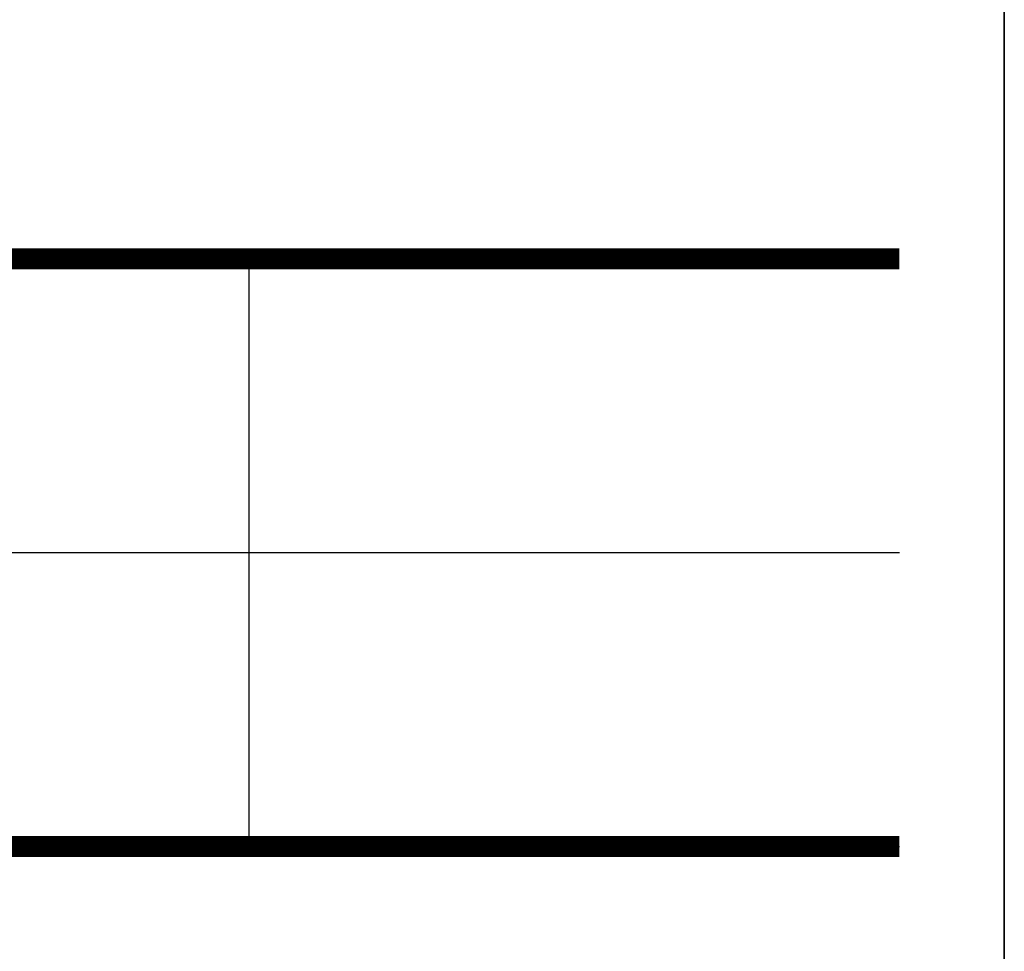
# Model space of a CAD drawing. Extents: x 475446 to 490894, y 3788879 to 3821323.
# Tile 34 of 75: x 484743 to 484767, y 3818099 to 3818121. Entities that reach past the tile are written whole.
import ezdxf

# ---------------------------------------------------------------- set-up
doc = ezdxf.new("R2010")
doc.units = 0
doc.header["$LTSCALE"] = 0.5
doc.layers.get('0').update_dxf_attribs({"linetype": 'CONTINUOUS'})
doc.layers.add('TK-PUBLIC', color=7, linetype='CONTINUOUS')

# ---------------------------------------------------------------- blocks, each defined once
blk = doc.blocks.new('03')
blk.add_line((485351.922, 3817606.708), (485351.922, 3817571.708))
at = {"layer": 'TK-PUBLIC', "color": 3}
for p, q in [((485396.922, 3817216.708), (485396.922, 3817959.208)), ((485396.922, 3817959.208), (485396.922, 3817216.708))]:
    blk.add_line(p, q, dxfattribs=at)
at = {"layer": 'TK-PUBLIC'}
for p, q in [((485278.172, 3817589.208), (485390.672, 3817589.208)), ((485278.172, 3817571.708), (485390.672, 3817571.708)), ((485278.172, 3817571.708), (485390.672, 3817571.708))]:
    blk.add_line(p, q, dxfattribs=at)
at = {"layer": 'TK-PUBLIC', "const_width": 1.25}
for points in [[(485278.172, 3817606.708), (485390.672, 3817606.708)], [(485278.172, 3817571.708), (485390.672, 3817571.708)]]:
    blk.add_lwpolyline(points, dxfattribs=at)

msp = doc.modelspace()

# ---------------------------------------------------------------- block references
at = {"color": 3, "linetype": 'Continuous', "xscale": 0.4000000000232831, "yscale": 0.3999999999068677, "zscale": 0.4}
msp.add_blockref('03', (290608.153, 2291072.525), dxfattribs=at)

doc.saveas('drawing.dxf')
